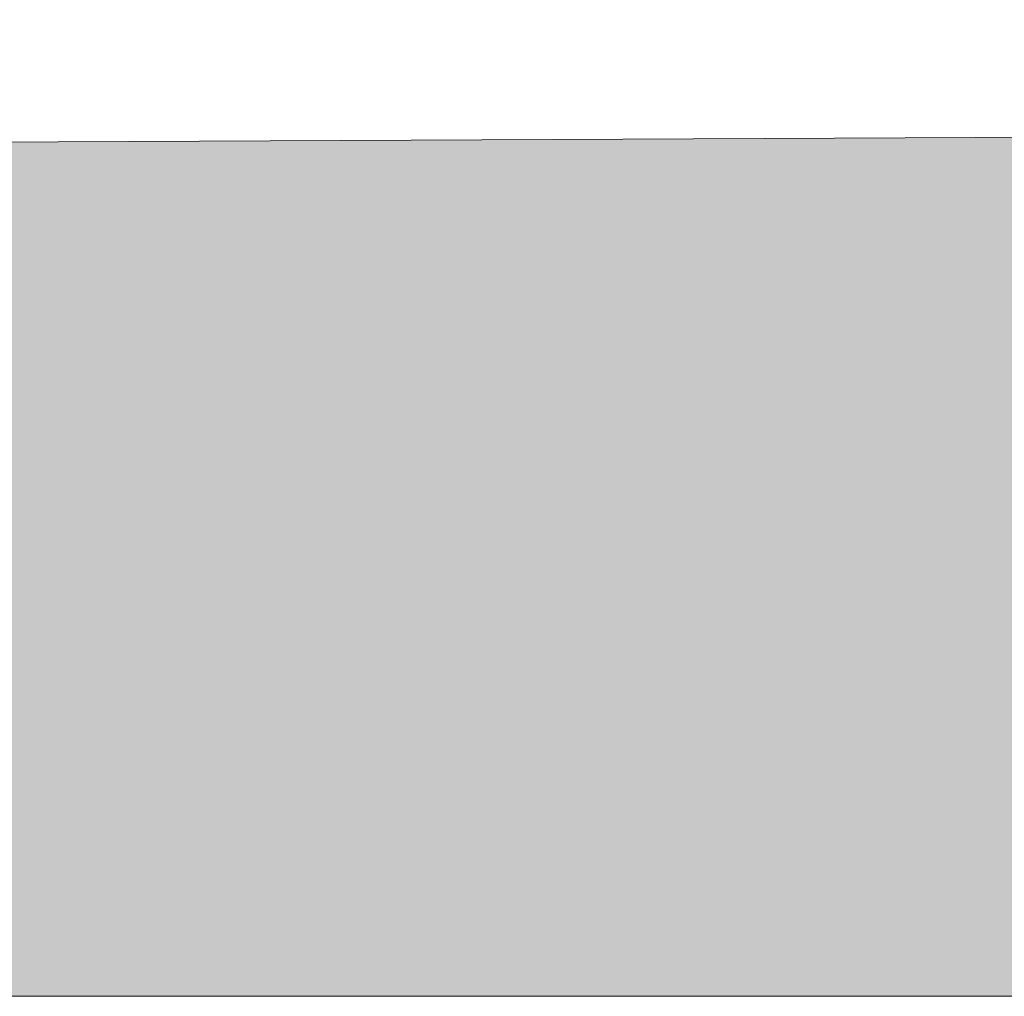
# Model space of a CAD drawing. Header units: millimetres. Extents: x -194 to 1012562, y 0 to 44349.
# Tile 3 of 97: x 6414 to 13021, y 5637 to 12187. Entities that reach past the tile are written whole.
import ezdxf

# ---------------------------------------------------------------- set-up
doc = ezdxf.new("R2010")
doc.units = ezdxf.units.MM
doc.header["$MEASUREMENT"] = 0
doc.layers.add('0 2D arcering', color=7, linetype='Continuous')
doc.layers.add('New_0 2D arcering', color=7, linetype='Continuous')

msp = doc.modelspace()

# ---------------------------------------------------------------- hatches: boundary and pattern name
at = {"layer": '0 2D arcering', "linetype": 'Continuous', "lineweight": 0, "true_color": 0x636f72}
msp.add_hatch(color=251, dxfattribs=at).paths.add_polyline_path([(19932.9, 11429), (38.7, 11335.6), (57.2, 5636.6), (55852.9, 5636.6), (55852.9, 11530.2), (52013, 11530.2), (48979.3, 11133.3), (44038.1, 10717.9), (21572.9, 10612.4)])
at = {"layer": 'New_0 2D arcering', "linetype": 'Continuous', "lineweight": 0, "true_color": 0x636f72}
msp.add_hatch(color=251, dxfattribs=at).paths.add_polyline_path([(19932.9, 11429), (38.7, 11335.6), (57.2, 5636.6), (55852.7, 5636.6), (55852.7, 12186.6), (26702.9, 12186.6)])

# ---------------------------------------------------------------- linework, layer by layer
at = {"layer": '0 2D arcering', "color": 9, "linetype": 'Continuous', "lineweight": 0, "flags": 128}
msp.add_lwpolyline([(19932.9, 11429), (38.7, 11335.6), (57.2, 5636.6), (55852.9, 5636.6), (55852.9, 11530.2), (52013, 11530.2), (48979.3, 11133.3), (44038.1, 10717.9), (21572.9, 10612.4)], close=True, dxfattribs=at)
at = {"layer": 'New_0 2D arcering', "color": 9, "linetype": 'Continuous', "lineweight": 0, "flags": 128}
msp.add_lwpolyline([(19932.9, 11429), (38.7, 11335.6), (57.2, 5636.6), (55852.7, 5636.6), (55852.7, 12186.6), (26702.9, 12186.6)], close=True, dxfattribs=at)

doc.saveas('drawing.dxf')
